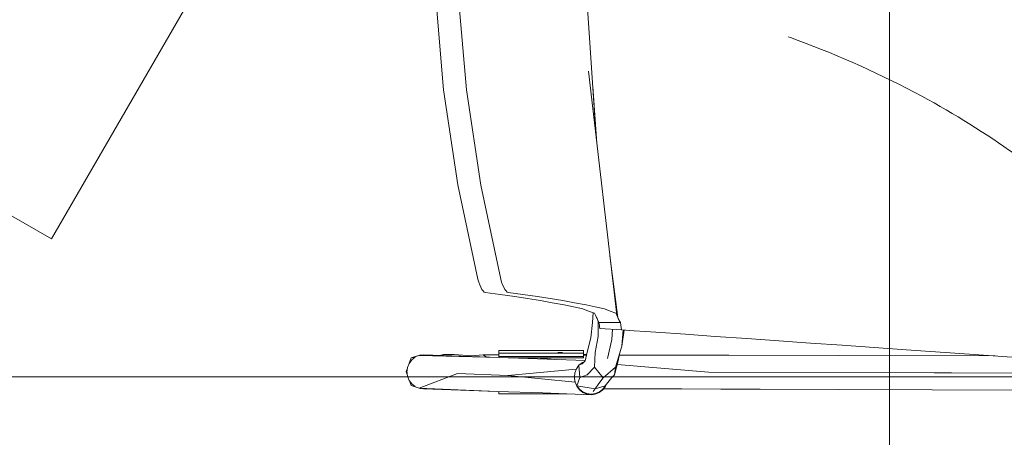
# Model space of a CAD drawing. Header units: millimetres. Extents: x -2932 to 42461, y -10716 to 17298.
# Tile 103 of 168: x 25766 to 26238, y 5420 to 5621. Entities that reach past the tile are written whole.
import ezdxf

# ---------------------------------------------------------------- set-up
doc = ezdxf.new("R2010")
doc.units = ezdxf.units.MM
doc.header["$MEASUREMENT"] = 0
doc.linetypes.add('Small Dashed', pattern=[282.222222, 141.111111, -141.111111])
for name, color, linetype, lineweight in [('ARCHICAD Doors_Pen_No__19', 255, 'Continuous', 0), ('I-FURN.IFC Model_Pen_No__2', 8, 'Continuous', 15), ('SA_VALGUSTI_Pen_No__20', 1, 'Continuous', 0), ('SA_Valgustus_Pen_No__20', 1, 'Continuous', 0)]:
    doc.layers.add(name, color=color, linetype=linetype, lineweight=lineweight)
doc.layers.add('SA_LAGI_Pen_No__102', color=7, linetype='Continuous', lineweight=13, true_color=0xcccccc)

msp = doc.modelspace()

# ---------------------------------------------------------------- hatches: boundary and pattern name
at = {"layer": 'SA_LAGI_Pen_No__102', "linetype": 'Continuous', "lineweight": 13, "true_color": 0xcccccc}
h = msp.add_hatch(dxfattribs=at)
h.set_pattern_fill('Grid_60x60_0001', color=254, style=0, pattern_type=2)
h.set_pattern_definition([(180, (26182.7, 4248.7), (0, 600), []), (270, (26182.7, 4248.7), (600, 0), [])])
h.paths.add_polyline_path([(22070, 6010), (22070, 4476), (22670, 4478.5), (22670, 4360), (19588, 4360), (19575.5, 4360), (19575.5, 3460), (28330.46, 3460), (28330.46, 6010)])

# ---------------------------------------------------------------- linework, layer by layer
at = {"layer": 'ARCHICAD Doors_Pen_No__19', "color": 255, "linetype": 'Continuous', "lineweight": 0}
msp.add_arc((24770, 5985), 1000, 270, 0, dxfattribs=at)
at = {"layer": 'I-FURN.IFC Model_Pen_No__2', "color": 8, "linetype": 'Continuous', "lineweight": 15}
for p, q in [((25969.26, 5586.91), (25965.32, 5632.91)), ((25969.26, 5586.91), (25965.32, 5632.91)), ((25976.16, 5632.87), (25980.17, 5586.89)), ((25976.16, 5632.87), (25980.17, 5586.89)), ((26037.96, 5631.2), (26042.44, 5564.12)), ((26037.96, 5631.2), (26042.44, 5564.12)), ((26052.3, 5478.71), (26038.77, 5595.9)), ((26052.3, 5478.71), (26038.77, 5595.9)), ((25976.06, 5541.25), (25969.26, 5586.91)), ((25976.06, 5541.25), (25969.26, 5586.91)), ((25980.17, 5586.89), (25987.03, 5541.24)), ((25980.17, 5586.89), (25987.03, 5541.24)), ((26042.77, 5561.21), (26040.8, 5588.59)), ((26042.77, 5561.21), (26040.8, 5588.59)), ((25985.67, 5496.11), (25976.06, 5541.25)), ((25985.67, 5496.11), (25976.06, 5541.25)), ((25987.03, 5541.24), (25996.68, 5496.11)), ((25987.03, 5541.24), (25996.68, 5496.11)), ((26052.77, 5477.69), (26049, 5507.31)), ((26052.77, 5477.69), (26049, 5507.31)), ((25986.07, 5494.68), (25985.67, 5496.11)), ((25986.07, 5494.68), (25985.67, 5496.11)), ((25996.68, 5496.11), (25997.08, 5494.68)), ((25996.68, 5496.11), (25997.08, 5494.68)), ((25986.55, 5493.34), (25986.07, 5494.68)), ((25986.55, 5493.34), (25986.07, 5494.68)), ((25987.08, 5492.14), (25986.55, 5493.34)), ((25987.08, 5492.14), (25986.55, 5493.34)), ((25987.64, 5491.14), (25987.08, 5492.14)), ((25987.64, 5491.14), (25987.08, 5492.14)), ((25988.2, 5490.37), (25987.64, 5491.14)), ((25988.2, 5490.37), (25987.64, 5491.14)), ((25988.73, 5489.87), (25988.2, 5490.37)), ((25988.73, 5489.87), (25988.2, 5490.37)), ((25997.08, 5494.68), (25997.56, 5493.34)), ((25997.08, 5494.68), (25997.56, 5493.34)), ((25997.56, 5493.34), (25998.09, 5492.15)), ((25997.56, 5493.34), (25998.09, 5492.15)), ((25998.09, 5492.15), (25998.64, 5491.14)), ((25998.09, 5492.15), (25998.64, 5491.14)), ((25998.64, 5491.14), (25999.19, 5490.37)), ((25998.64, 5491.14), (25999.19, 5490.37)), ((25999.19, 5490.37), (25999.72, 5489.87)), ((25999.19, 5490.37), (25999.72, 5489.87)), ((25989.22, 5489.65), (25988.73, 5489.87)), ((25989.22, 5489.65), (25988.73, 5489.87)), ((25996.33, 5488.68), (25989.22, 5489.65)), ((25996.33, 5488.68), (25989.22, 5489.65)), ((26003.44, 5487.7), (25996.33, 5488.68)), ((26003.44, 5487.7), (25996.33, 5488.68)), ((25999.72, 5489.87), (26000.2, 5489.65)), ((25999.72, 5489.87), (26000.2, 5489.65)), ((26000.2, 5489.65), (26007.21, 5488.68)), ((26000.2, 5489.65), (26007.21, 5488.68)), ((26009.54, 5486.71), (26003.44, 5487.7)), ((26009.54, 5486.71), (26003.44, 5487.7)), ((26007.21, 5488.68), (26014.22, 5487.7)), ((26007.21, 5488.68), (26014.22, 5487.7)), ((26015.65, 5485.72), (26009.54, 5486.71)), ((26015.65, 5485.72), (26009.54, 5486.71)), ((26014.22, 5487.7), (26020.28, 5486.71)), ((26014.22, 5487.7), (26020.28, 5486.71)), ((26021.35, 5484.72), (26015.65, 5485.72)), ((26021.35, 5484.72), (26015.65, 5485.72)), ((26020.28, 5486.71), (26026.35, 5485.72)), ((26020.28, 5486.71), (26026.35, 5485.72)), ((26026.35, 5485.72), (26031.97, 5484.72)), ((26026.35, 5485.72), (26031.97, 5484.72)), ((26027.05, 5483.72), (26021.35, 5484.72)), ((26027.05, 5483.72), (26021.35, 5484.72)), ((26031.51, 5482.74), (26027.05, 5483.72)), ((26031.51, 5482.74), (26027.05, 5483.72)), ((26035.97, 5481.76), (26031.51, 5482.74)), ((26035.97, 5481.76), (26031.51, 5482.74)), ((26031.97, 5484.72), (26037.59, 5483.72)), ((26031.97, 5484.72), (26037.59, 5483.72)), ((26038.77, 5480.75), (26035.97, 5481.76)), ((26038.77, 5480.75), (26035.97, 5481.76)), ((26037.59, 5483.72), (26041.97, 5482.74)), ((26037.59, 5483.72), (26041.97, 5482.74)), ((26041.97, 5482.74), (26046.36, 5481.76)), ((26041.97, 5482.74), (26046.36, 5481.76)), ((26046.36, 5481.76), (26049.09, 5480.75)), ((26046.36, 5481.76), (26049.09, 5480.75)), ((26041.58, 5479.74), (26038.77, 5480.75)), ((26041.58, 5479.74), (26038.77, 5480.75)), ((26040.9, 5479.98), (26040.63, 5475.24)), ((26040.9, 5479.98), (26040.63, 5475.24)), ((26042.09, 5478.72), (26041.58, 5479.74)), ((26042.09, 5478.72), (26041.58, 5479.74)), ((26042.6, 5477.7), (26042.09, 5478.72)), ((26042.6, 5477.7), (26042.09, 5478.72)), ((26042.8, 5477.19), (26042.6, 5477.7)), ((26042.8, 5477.19), (26042.6, 5477.7)), ((26043, 5476.69), (26042.8, 5477.19)), ((26043, 5476.69), (26042.8, 5477.19)), ((26043.2, 5476.18), (26043, 5476.69)), ((26043.2, 5476.18), (26043, 5476.69)), ((26043.4, 5475.67), (26043.2, 5476.18)), ((26043.4, 5475.67), (26043.2, 5476.18)), ((26049.09, 5480.75), (26051.83, 5479.73)), ((26049.09, 5480.75), (26051.83, 5479.73)), ((26051.83, 5479.73), (26052.3, 5478.71)), ((26051.83, 5479.73), (26052.3, 5478.71)), ((26052.3, 5478.71), (26052.77, 5477.69)), ((26052.3, 5478.71), (26052.77, 5477.69)), ((26052.77, 5477.69), (26053, 5477.19)), ((26052.77, 5477.69), (26053, 5477.19)), ((26053, 5477.19), (26053.22, 5476.68)), ((26053, 5477.19), (26053.22, 5476.68)), ((26053.22, 5476.68), (26053.45, 5476.18)), ((26053.22, 5476.68), (26053.45, 5476.18)), ((26053.45, 5476.18), (26053.68, 5475.67)), ((26053.45, 5476.18), (26053.68, 5475.67)), ((26040.63, 5475.24), (26039.85, 5467.95)), ((26040.63, 5475.24), (26039.85, 5467.95)), ((26043.29, 5475.96), (26043.41, 5468.54)), ((26043.29, 5475.96), (26043.41, 5468.54)), ((26043.68, 5475.16), (26043.4, 5475.67)), ((26043.68, 5475.16), (26043.4, 5475.67)), ((26043.94, 5473.99), (26043.68, 5475.16)), ((26043.68, 5475.16), (26054, 5475.16)), ((26043.94, 5473.99), (26043.68, 5475.16)), ((26043.68, 5475.16), (26054, 5475.16)), ((26044.05, 5473.21), (26043.94, 5473.99)), ((26044.05, 5473.21), (26043.94, 5473.99)), ((26044.16, 5472.43), (26044.05, 5473.21)), ((26044.16, 5472.43), (26044.05, 5473.21)), ((26044.16, 5472.43), (26054.6, 5471.7)), ((26044.16, 5472.43), (26054.6, 5471.7)), ((26050.18, 5472.01), (26049.87, 5467.07)), ((26050.18, 5472.01), (26049.87, 5467.07)), ((26053.68, 5475.67), (26054, 5475.16)), ((26053.68, 5475.67), (26054, 5475.16)), ((26054, 5475.16), (26054.28, 5473.99)), ((26054, 5475.16), (26054.28, 5473.99)), ((26054.28, 5473.99), (26054.44, 5472.84)), ((26054.28, 5473.99), (26054.44, 5472.84)), ((26054.44, 5472.84), (26054.6, 5471.7)), ((26054.44, 5472.84), (26054.6, 5471.7)), ((26054.6, 5471.7), (26060.69, 5471.28)), ((26054.6, 5471.7), (26060.69, 5471.28)), ((26054.68, 5463.95), (26055.32, 5471.65)), ((26054.68, 5463.95), (26055.32, 5471.65)), ((26055.89, 5471.61), (26054.68, 5463.95)), ((26055.89, 5471.61), (26054.68, 5463.95)), ((26038.52, 5462.98), (26039.85, 5467.95)), ((26038.52, 5462.98), (26039.85, 5467.95)), ((26041.91, 5460.77), (26043.41, 5468.54)), ((26041.91, 5460.77), (26043.41, 5468.54)), ((26049.87, 5467.07), (26047.81, 5457.9)), ((26049.87, 5467.07), (26047.81, 5457.9)), ((26060.69, 5471.28), (26065.87, 5470.91)), ((26060.69, 5471.28), (26065.87, 5470.91)), ((26065.87, 5470.91), (26071.05, 5470.55)), ((26065.87, 5470.91), (26071.05, 5470.55)), ((26071.05, 5470.55), (26085.22, 5469.56)), ((26071.05, 5470.55), (26085.22, 5469.56)), ((26085.22, 5469.56), (26099.39, 5468.57)), ((26085.22, 5469.56), (26099.39, 5468.57)), ((26099.39, 5468.57), (26114.67, 5467.5)), ((26099.39, 5468.57), (26114.67, 5467.5)), ((26114.67, 5467.5), (26129.95, 5466.43)), ((26114.67, 5467.5), (26129.95, 5466.43)), ((26037.16, 5456.86), (26038.52, 5462.98)), ((26037.16, 5456.86), (26038.52, 5462.98)), ((26051.71, 5453.87), (26054.68, 5463.95)), ((26051.71, 5453.87), (26054.68, 5463.95)), ((26129.95, 5466.43), (26145.18, 5465.37)), ((26129.95, 5466.43), (26145.18, 5465.37)), ((26145.18, 5465.37), (26160.41, 5464.3)), ((26145.18, 5465.37), (26160.41, 5464.3)), ((26160.41, 5464.3), (26191.05, 5462.16)), ((26160.41, 5464.3), (26191.05, 5462.16)), ((26191.05, 5462.16), (26221.4, 5460.04)), ((26191.05, 5462.16), (26221.4, 5460.04)), ((25954.04, 5457.31), (25952.78, 5455.62)), ((25954.04, 5457.31), (25952.78, 5455.62)), ((25952.79, 5455.64), (25953.75, 5458.24)), ((25952.79, 5455.64), (25953.75, 5458.24)), ((25953.75, 5458.24), (25958.26, 5459.79)), ((25953.75, 5458.24), (25958.26, 5459.79)), ((25953.75, 5458.24), (25957.6, 5459.42)), ((25953.75, 5458.24), (25957.6, 5459.42)), ((25955.69, 5458.6), (25953.75, 5458.24)), ((25955.69, 5458.6), (25953.75, 5458.24)), ((25955.69, 5458.6), (25954.04, 5457.31)), ((25955.69, 5458.6), (25954.04, 5457.31)), ((25959.66, 5459.69), (25957.6, 5459.42)), ((25959.66, 5459.69), (25957.6, 5459.42)), ((25995.87, 5458.44), (25957.6, 5459.42)), ((25995.87, 5458.44), (25957.6, 5459.42)), ((25959.05, 5459.61), (25958.26, 5459.79)), ((25959.05, 5459.61), (25958.26, 5459.79)), ((25959.66, 5459.69), (25995.87, 5458.44)), ((25959.66, 5459.69), (25995.87, 5458.44)), ((25967.33, 5459.43), (25969.37, 5459.94)), ((25967.33, 5459.43), (25969.37, 5459.94)), ((25969.37, 5459.94), (25968.9, 5459.37)), ((25969.37, 5459.94), (25968.9, 5459.37)), ((25974.29, 5459.91), (25969.37, 5459.94)), ((25974.29, 5459.91), (25969.37, 5459.94)), ((25974.29, 5459.91), (25982.61, 5459.18)), ((25974.29, 5459.91), (25982.61, 5459.18)), ((25982.61, 5459.18), (25981.36, 5458.94)), ((25982.61, 5459.18), (25981.36, 5458.94)), ((25982.61, 5459.18), (25988.24, 5459.74)), ((25982.61, 5459.18), (25988.24, 5459.74)), ((25988.24, 5459.74), (25995.72, 5459.66)), ((25989.74, 5458.65), (25988.24, 5459.74)), ((25988.24, 5459.74), (25995.72, 5459.66)), ((25989.74, 5458.65), (25988.24, 5459.74)), ((25994.69, 5459.67), (25995.72, 5459.83)), ((25994.69, 5459.67), (25995.72, 5459.83)), ((25995.72, 5461.78), (25995.72, 5461.84)), ((26008.05, 5461.84), (25995.72, 5461.84)), ((25995.72, 5461.78), (25995.72, 5461.84)), ((26008.05, 5461.84), (25995.72, 5461.84)), ((25995.72, 5460.87), (25995.72, 5461.78)), ((25995.72, 5460.87), (25995.72, 5461.78)), ((25995.72, 5460.52), (25995.72, 5460.87)), ((25995.72, 5460.52), (25995.72, 5460.87)), ((25995.72, 5460.01), (25995.72, 5460.52)), ((25995.72, 5460.52), (26001.87, 5460.52)), ((25995.72, 5460.01), (25995.72, 5460.52)), ((25995.72, 5460.52), (26001.87, 5460.52)), ((25995.72, 5458.9), (25995.72, 5460.01)), ((25995.72, 5458.9), (25995.72, 5460.01)), ((25995.72, 5458.45), (25995.72, 5458.9)), ((25999.44, 5458.9), (25995.72, 5458.9)), ((25995.72, 5458.45), (25995.72, 5458.9)), ((25999.44, 5458.9), (25995.72, 5458.9)), ((26018.96, 5457.61), (25995.87, 5458.44)), ((26018.96, 5457.61), (25995.87, 5458.44)), ((26005.88, 5458.9), (25999.44, 5458.9)), ((26005.88, 5458.9), (25999.44, 5458.9)), ((26000.8, 5458.28), (26000.17, 5458.29)), ((26000.8, 5458.28), (26000.17, 5458.29)), ((26000.8, 5458.28), (26005.88, 5458.28)), ((26000.8, 5458.28), (26005.88, 5458.28)), ((26008.42, 5460.56), (26001.87, 5460.52)), ((26008.42, 5460.56), (26001.87, 5460.52)), ((26003.16, 5458.21), (26002.29, 5458.21)), ((26003.16, 5458.21), (26002.29, 5458.21)), ((26008.61, 5458.21), (26003.16, 5458.21)), ((26008.61, 5458.21), (26003.16, 5458.21)), ((26010.96, 5458.9), (26005.88, 5458.9)), ((26010.96, 5458.9), (26005.88, 5458.9)), ((26013.5, 5458.33), (26005.88, 5458.28)), ((26013.5, 5458.33), (26005.88, 5458.28)), ((26036.36, 5461.84), (26008.05, 5461.84)), ((26036.36, 5461.84), (26008.05, 5461.84)), ((26008.42, 5460.56), (26012.4, 5460.52)), ((26008.42, 5460.56), (26012.4, 5460.52)), ((26015.06, 5458.21), (26008.61, 5458.21)), ((26015.06, 5458.21), (26008.61, 5458.21)), ((26016.04, 5458.9), (26010.96, 5458.9)), ((26016.04, 5458.9), (26010.96, 5458.9)), ((26012.4, 5460.52), (26017.33, 5460.5)), ((26012.4, 5460.52), (26017.33, 5460.5)), ((26019.1, 5458.33), (26013.5, 5458.33)), ((26019.1, 5458.33), (26013.5, 5458.33)), ((26013.84, 5458.21), (26022.54, 5457.49)), ((26013.84, 5458.21), (26022.54, 5457.49)), ((26021.5, 5458.21), (26015.06, 5458.21)), ((26021.5, 5458.21), (26015.06, 5458.21)), ((26021.12, 5458.9), (26016.04, 5458.9)), ((26021.12, 5458.9), (26016.04, 5458.9)), ((26017.33, 5460.5), (26021.47, 5460.48)), ((26017.33, 5460.5), (26021.47, 5460.48)), ((26018.96, 5457.61), (26037.2, 5457.01)), ((26018.96, 5457.61), (26037.2, 5457.01)), ((26024.54, 5458.28), (26019.1, 5458.33)), ((26024.54, 5458.28), (26019.1, 5458.33)), ((26026.2, 5458.9), (26021.12, 5458.9)), ((26026.2, 5458.9), (26021.12, 5458.9)), ((26025.97, 5460.49), (26021.47, 5460.48)), ((26025.97, 5460.49), (26021.47, 5460.48)), ((26028.93, 5458.21), (26021.5, 5458.21)), ((26028.93, 5458.21), (26021.5, 5458.21)), ((26024.04, 5460.87), (26026.2, 5460.87)), ((26024.04, 5460.87), (26026.2, 5460.87)), ((26024.54, 5458.28), (26031.14, 5458.3)), ((26024.54, 5458.28), (26031.14, 5458.3)), ((26025.97, 5460.49), (26029.98, 5460.52)), ((26025.97, 5460.49), (26029.98, 5460.52)), ((26032.65, 5458.9), (26026.2, 5458.9)), ((26032.65, 5458.9), (26026.2, 5458.9)), ((26036.36, 5458.21), (26028.93, 5458.21)), ((26036.36, 5458.21), (26028.93, 5458.21)), ((26036.36, 5460.52), (26029.98, 5460.52)), ((26036.36, 5460.52), (26029.98, 5460.52)), ((26031.14, 5458.3), (26036.36, 5458.31)), ((26031.14, 5458.3), (26036.36, 5458.31)), ((26036.36, 5458.9), (26032.65, 5458.9)), ((26036.36, 5458.9), (26032.65, 5458.9)), ((26036.36, 5461.84), (26036.36, 5461.78)), ((26036.36, 5461.84), (26036.36, 5461.78)), ((26036.36, 5461.78), (26036.36, 5460.87)), ((26036.36, 5461.78), (26036.36, 5460.87)), ((26036.36, 5460.87), (26036.36, 5460.52)), ((26036.36, 5460.87), (26036.36, 5460.52)), ((26036.36, 5460.52), (26036.36, 5460.01)), ((26036.36, 5460.52), (26036.36, 5460.01)), ((26036.36, 5460.01), (26036.36, 5458.9)), ((26036.36, 5460.01), (26036.36, 5458.9)), ((26037.82, 5459.81), (26036.36, 5459.81)), ((26037.82, 5459.81), (26036.36, 5459.81)), ((26036.36, 5459.59), (26037.77, 5459.59)), ((26036.36, 5459.59), (26037.77, 5459.59)), ((26036.36, 5458.9), (26036.36, 5458.31)), ((26036.36, 5458.9), (26036.36, 5458.31)), ((26036.36, 5458.31), (26036.36, 5458.21)), ((26036.36, 5458.31), (26036.36, 5458.21)), ((26041.91, 5460.77), (26041.64, 5453.87)), ((26041.91, 5460.77), (26041.64, 5453.87)), ((26053.01, 5456.86), (26053.75, 5460.79)), ((26053.01, 5456.86), (26053.75, 5460.79)), ((26053.52, 5459.56), (26158.48, 5459.41)), ((26053.52, 5459.56), (26158.48, 5459.41)), ((26158.48, 5459.41), (26053.55, 5459.76)), ((26158.48, 5459.41), (26053.55, 5459.76)), ((26158.48, 5459.41), (26233.76, 5459.17)), ((26158.48, 5459.41), (26233.76, 5459.17)), ((26221.4, 5460.04), (26251.81, 5457.91)), ((26221.4, 5460.04), (26251.81, 5457.91)), ((25951.34, 5451.7), (25951.92, 5453.25)), ((25951.34, 5451.7), (25951.92, 5453.25)), ((25951.63, 5451.57), (25951.98, 5453.65)), ((25951.63, 5451.57), (25951.98, 5453.65)), ((25952.78, 5455.62), (25951.98, 5453.65)), ((25952.78, 5455.62), (25951.98, 5453.65)), ((26032.83, 5452.81), (25999.99, 5449.86)), ((26032.83, 5452.81), (25999.99, 5449.86)), ((26032.16, 5451.07), (26032.92, 5453.03)), ((26032.16, 5451.07), (26032.92, 5453.03)), ((26032.92, 5453.03), (26034.15, 5454.72)), ((26032.92, 5453.03), (26034.15, 5454.72)), ((26034.15, 5454.72), (26035.77, 5456.01)), ((26034.15, 5454.72), (26035.77, 5456.01)), ((26034.15, 5454.72), (26035.72, 5455.42)), ((26034.15, 5454.72), (26035.72, 5455.42)), ((26034.15, 5454.72), (26034.53, 5448.88)), ((26034.15, 5454.72), (26034.53, 5448.88)), ((26035.72, 5455.42), (26037.16, 5456.86)), ((26035.72, 5455.42), (26037.16, 5456.86)), ((26035.77, 5456.01), (26036.73, 5456.42)), ((26035.77, 5456.01), (26036.73, 5456.42)), ((26038.1, 5450.18), (26041.64, 5453.87)), ((26038.1, 5450.18), (26041.64, 5453.87)), ((26041.64, 5453.87), (26045.74, 5448.73)), ((26041.64, 5453.87), (26045.74, 5448.73)), ((26051.71, 5453.87), (26045.74, 5448.73)), ((26051.71, 5453.87), (26045.74, 5448.73)), ((26053.01, 5456.86), (26051.2, 5450.18)), ((26053.01, 5456.86), (26051.2, 5450.18)), ((26051.2, 5450.18), (26051.71, 5453.87)), ((26051.2, 5450.18), (26051.71, 5453.87)), ((26052.51, 5455.01), (26096.22, 5451.39)), ((26052.51, 5455.01), (26096.22, 5451.39)), ((25951.56, 5451.6), (25951.34, 5451.7)), ((25951.34, 5451.7), (25951.83, 5450.32)), ((25951.56, 5451.6), (25951.34, 5451.7)), ((25951.34, 5451.7), (25951.83, 5450.32)), ((25951.56, 5451.6), (25951.73, 5452.16)), ((25951.56, 5451.6), (25951.73, 5452.16)), ((25951.71, 5451.1), (25951.56, 5451.6)), ((25951.63, 5451.57), (25951.56, 5451.6)), ((25951.71, 5451.1), (25951.56, 5451.6)), ((25951.63, 5451.57), (25951.56, 5451.6)), ((25951.63, 5451.57), (25951.97, 5449.42)), ((25951.63, 5451.57), (25951.97, 5449.42)), ((25951.97, 5449.42), (25952.75, 5447.45)), ((25951.97, 5449.42), (25952.75, 5447.45)), ((25975.85, 5450.7), (25957.55, 5443.64)), ((25975.85, 5450.7), (25957.55, 5443.64)), ((25999.99, 5449.86), (25975.85, 5450.7)), ((25999.99, 5449.86), (25975.85, 5450.7)), ((25999.99, 5449.86), (26032.3, 5446.64)), ((25999.99, 5449.86), (26032.3, 5446.64)), ((26031.93, 5448.96), (26032.16, 5451.07)), ((26031.93, 5448.96), (26032.16, 5451.07)), ((26032.23, 5446.85), (26031.93, 5448.96)), ((26032.23, 5446.85), (26031.93, 5448.96)), ((26033.06, 5444.89), (26034.53, 5448.88)), ((26033.06, 5444.89), (26034.53, 5448.88)), ((26034.53, 5448.88), (26038.1, 5450.18)), ((26034.53, 5448.88), (26038.1, 5450.18)), ((26045.74, 5448.73), (26043.7, 5445.92)), ((26045.74, 5448.73), (26043.7, 5445.92)), ((26049.95, 5448.88), (26046.78, 5444.89)), ((26049.95, 5448.88), (26046.78, 5444.89)), ((26049.95, 5448.88), (26051.2, 5450.18)), ((26049.95, 5448.88), (26051.2, 5450.18)), ((26204.41, 5451.04), (26096.22, 5451.39)), ((26204.41, 5451.04), (26096.22, 5451.39)), ((26212.8, 5451.01), (26204.41, 5451.04)), ((26212.8, 5451.01), (26204.41, 5451.04)), ((26312.6, 5450.69), (26212.8, 5451.01)), ((26312.6, 5450.69), (26212.8, 5451.01)), ((25952.75, 5447.45), (25954.01, 5445.76)), ((25952.75, 5447.45), (25954.01, 5445.76)), ((25952.92, 5447.23), (25953.71, 5444.99)), ((25952.92, 5447.23), (25953.71, 5444.99)), ((25953.71, 5444.99), (25957.55, 5443.64)), ((25955.64, 5444.46), (25953.71, 5444.99)), ((25953.71, 5444.99), (25957.55, 5443.64)), ((25955.64, 5444.46), (25953.71, 5444.99)), ((25954.01, 5445.76), (25955.64, 5444.46)), ((25954.01, 5445.76), (25955.64, 5444.46)), ((25957.55, 5443.64), (25995, 5442.15)), ((25957.55, 5443.64), (25959.6, 5443.36)), ((25957.55, 5443.64), (25995, 5442.15)), ((25957.55, 5443.64), (25959.6, 5443.36)), ((25957.93, 5443.59), (25958.21, 5443.5)), ((25957.93, 5443.59), (25958.21, 5443.5)), ((25958.21, 5443.5), (25958.38, 5443.53)), ((25958.21, 5443.5), (25958.38, 5443.53)), ((25995, 5442.15), (25959.6, 5443.36)), ((25995, 5442.15), (25959.6, 5443.36)), ((26032.27, 5446.78), (26032.23, 5446.85)), ((26032.27, 5446.78), (26032.23, 5446.85)), ((26032.28, 5446.79), (26032.3, 5446.64)), ((26032.28, 5446.79), (26032.3, 5446.64)), ((26032.3, 5446.64), (26033.08, 5444.67)), ((26032.3, 5446.64), (26033.08, 5444.67)), ((26033.06, 5444.89), (26032.6, 5445.98)), ((26033.06, 5444.89), (26032.6, 5445.98)), ((26034.35, 5443.2), (26033.06, 5444.89)), ((26041.85, 5443.37), (26033.06, 5444.89)), ((26034.35, 5443.2), (26033.06, 5444.89)), ((26041.85, 5443.37), (26033.06, 5444.89)), ((26033.08, 5444.67), (26034.34, 5442.98)), ((26033.08, 5444.67), (26034.34, 5442.98)), ((26036.01, 5441.9), (26034.35, 5443.2)), ((26036.01, 5441.9), (26034.35, 5443.2)), ((26041.85, 5443.37), (26040.92, 5442.09)), ((26041.85, 5443.37), (26040.92, 5442.09)), ((26043.7, 5445.92), (26041.85, 5443.37)), ((26043.7, 5445.92), (26041.85, 5443.37)), ((26046.78, 5444.89), (26041.85, 5443.37)), ((26046.78, 5444.89), (26041.85, 5443.37)), ((26045.55, 5443.2), (26043.93, 5441.9)), ((26045.55, 5443.2), (26043.93, 5441.9)), ((26046.78, 5444.89), (26045.55, 5443.2)), ((26046.78, 5444.89), (26045.55, 5443.2)), ((26045.55, 5442.96), (26046.81, 5444.65)), ((26045.55, 5442.96), (26046.81, 5444.65)), ((26045.91, 5443.45), (26158.42, 5443.09)), ((26045.91, 5443.45), (26158.42, 5443.09)), ((26158.42, 5443.09), (26046.05, 5443.63)), ((26158.42, 5443.09), (26046.05, 5443.63)), ((26046.81, 5444.65), (26047.03, 5445.2)), ((26046.81, 5444.65), (26047.03, 5445.2)), ((26158.42, 5443.09), (26262.67, 5442.75)), ((26158.42, 5443.09), (26262.67, 5442.75)), ((25995, 5442.15), (26016.88, 5441.41)), ((25995, 5442.15), (26016.88, 5441.41)), ((25995.72, 5441.95), (25995.72, 5442.12)), ((25995.72, 5441.95), (25995.72, 5442.12)), ((25995.72, 5441.06), (25995.72, 5441.95)), ((25995.72, 5441.06), (25995.72, 5441.95)), ((25995.72, 5441), (25995.72, 5441.06)), ((25995.72, 5441), (25995.72, 5441.06)), ((26024.04, 5441), (25995.72, 5441)), ((26024.04, 5441), (25995.72, 5441)), ((26039.93, 5440.58), (26016.88, 5441.41)), ((26039.93, 5440.58), (26016.88, 5441.41)), ((26028.38, 5441), (26024.04, 5441)), ((26028.38, 5441), (26024.04, 5441)), ((26034.34, 5442.98), (26035.97, 5441.68)), ((26034.34, 5442.98), (26035.97, 5441.68)), ((26035.97, 5441.68), (26037.88, 5440.86)), ((26035.97, 5441.68), (26037.88, 5440.86)), ((26037.94, 5441.09), (26036.01, 5441.9)), ((26037.94, 5441.09), (26036.01, 5441.9)), ((26037.88, 5440.86), (26039.93, 5440.58)), ((26037.88, 5440.86), (26039.93, 5440.58)), ((26039.99, 5440.81), (26037.94, 5441.09)), ((26039.99, 5440.81), (26037.94, 5441.09)), ((26039.93, 5440.58), (26041.99, 5440.85)), ((26039.93, 5440.58), (26041.99, 5440.85)), ((26042.04, 5441.09), (26039.99, 5440.81)), ((26042.04, 5441.09), (26039.99, 5440.81)), ((26041.99, 5440.85), (26043.9, 5441.67)), ((26041.99, 5440.85), (26043.9, 5441.67)), ((26043.93, 5441.9), (26042.04, 5441.09)), ((26043.93, 5441.9), (26042.04, 5441.09)), ((26043.9, 5441.67), (26045.55, 5442.96)), ((26043.9, 5441.67), (26045.55, 5442.96))]:
    msp.add_line(p, q, dxfattribs=at)
at = {"layer": 'SA_VALGUSTI_Pen_No__20', "color": 1, "linetype": 'Small Dashed', "lineweight": 0}
for points in [[(23502.62, 5125.22), (23502.62, 5125.22), (24056.16, 5143.21), (24588.85, 5279.41), (25250.93, 5448.69), (25853.05, 5793.49), (25853.05, 5793.49)], [(25856.21, 5645.29), (25856.21, 5645.29), (26043.43, 5667.89), (26198.52, 5583.89), (26450.78, 5447.25), (26477.19, 5104.87), (26477.19, 5104.87)]]:
    msp.add_open_spline(points, degree=3, knots=[0, 0, 0, 0, 1, 1, 1, 2, 2, 2, 2], dxfattribs=at)
at = {"layer": 'SA_Valgustus_Pen_No__20', "color": 1, "linetype": 'Continuous', "lineweight": 0}
for p, q in [((25856.21, 5645.29), (25781.21, 5515.38)), ((25781.21, 5515.38), (25737.91, 5540.38))]:
    msp.add_line(p, q, dxfattribs=at)

doc.saveas('drawing.dxf')
